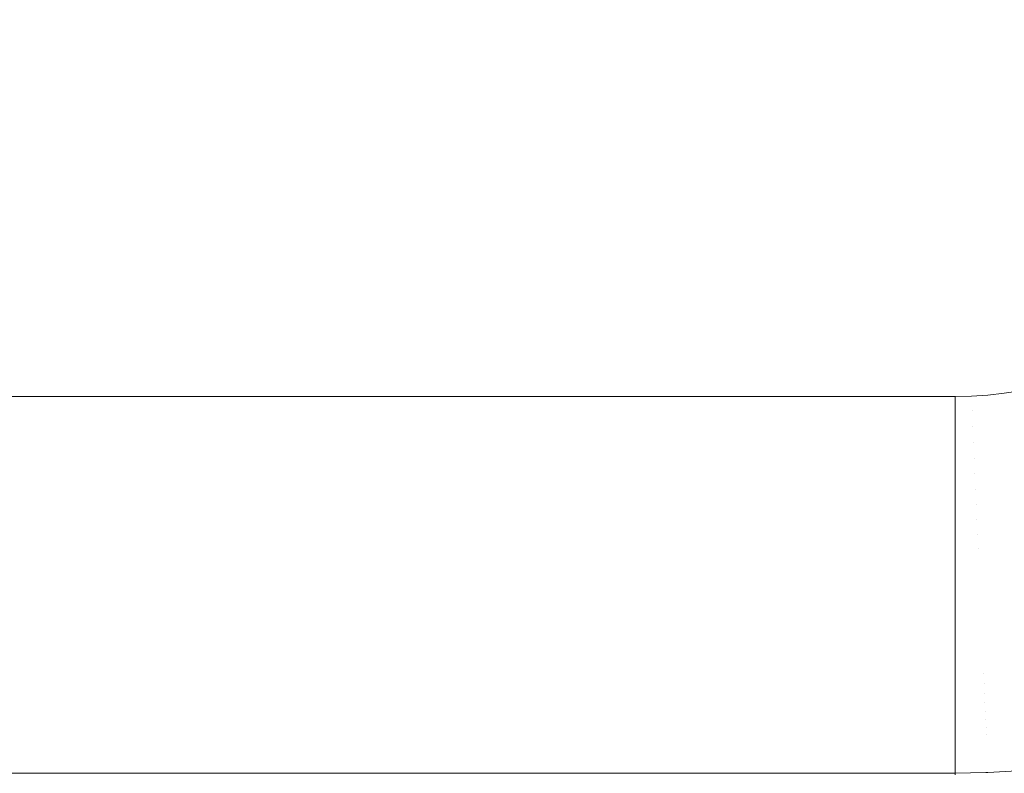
# Model space of a CAD drawing. Header units: centimetres. Extents: x -25.9 to 27.4, y -25.9 to -24.1.
# Tile 119 of 200: x 9.023 to 9.284, y -25.56 to -25.36. Entities that reach past the tile are written whole.
import ezdxf

# ---------------------------------------------------------------- set-up
doc = ezdxf.new("R2010")
doc.units = ezdxf.units.CM
doc.header["$LTSCALE"] = 2.54
doc.layers.add('Lucido design-1', color=7, linetype='Continuous')

# ---------------------------------------------------------------- blocks, each defined once
blk = doc.blocks.new('Gruppo-4-1')
at = {"color": 7, "linetype": 'Continuous', "lineweight": 9}
blk.add_3dface([(-25.82856, -24.16, 708.42071), (-25.82856, -25.76, 708.42071), (27.27144, -25.76, 708.42071), (27.27144, -24.16, 708.42071)], dxfattribs=at)
for points, invisible_edges in [([(-7.92856, -24.16, 708.02071), (9.37144, -24.16, 708.02071), (9.27144, -25.46, 708.02071), (-7.82856, -25.46, 708.02071)], 10), ([(9.27144, -25.46, 708.02071), (9.37144, -24.16, 708.02071), (9.37144, -25.36, 708.02071)], 9), ([(9.27144, -25.46, 708.02071), (9.37144, -25.36, 708.02071), (9.37134, -25.36436, 708.02071), (9.37106, -25.36872, 708.02071)], 9), ([(9.27144, -25.46, 708.02071), (9.37106, -25.36872, 708.02071), (9.37058, -25.37305, 708.02071), (9.36992, -25.37736, 708.02071)], 9), ([(9.36992, -25.37736, 708.02071), (9.36907, -25.38164, 708.02071), (9.27144, -25.46, 708.02071)], 10), ([(9.36907, -25.38164, 708.02071), (9.36803, -25.38588, 708.02071), (9.36681, -25.39007, 708.02071), (9.27144, -25.46, 708.02071)], 12), ([(9.27144, -25.46, 708.02071), (9.36681, -25.39007, 708.02071), (9.36541, -25.3942, 708.02071), (9.36383, -25.39827, 708.02071)], 9), ([(9.27144, -25.46, 708.02071), (9.36383, -25.39827, 708.02071), (9.36207, -25.40226, 708.02071), (9.36014, -25.40617, 708.02071)], 9), ([(9.27144, -25.46, 708.02071), (9.36014, -25.40617, 708.02071), (9.35804, -25.41, 708.02071)], 9), ([(9.35804, -25.41, 708.02071), (9.35578, -25.41373, 708.02071), (9.35335, -25.41736, 708.02071), (9.27144, -25.46, 708.02071)], 12), ([(9.35335, -25.41736, 708.02071), (9.35077, -25.42088, 708.02071), (9.34804, -25.42428, 708.02071), (9.27144, -25.46, 708.02071)], 12), ([(9.27144, -25.46, 708.02071), (9.34804, -25.42428, 708.02071), (9.34517, -25.42756, 708.02071), (9.34215, -25.43071, 708.02071)], 9), ([(9.34215, -25.43071, 708.02071), (9.339, -25.43373, 708.02071), (9.33572, -25.4366, 708.02071), (9.27144, -25.46, 708.02071)], 12), ([(9.27144, -25.46, 708.02071), (9.33572, -25.4366, 708.02071), (9.33231, -25.43934, 708.02071), (9.3288, -25.44192, 708.02071)], 9), ([(9.3288, -25.44192, 708.02071), (9.32517, -25.44434, 708.02071), (9.27144, -25.46, 708.02071)], 10), ([(9.32517, -25.44434, 708.02071), (9.32144, -25.4466, 708.02071), (9.31761, -25.4487, 708.02071), (9.27144, -25.46, 708.02071)], 12), ([(9.27144, -25.46, 708.02071), (9.31761, -25.4487, 708.02071), (9.3137, -25.45063, 708.02071)], 9), ([(9.3137, -25.45063, 708.02071), (9.30971, -25.45239, 708.02071), (9.30564, -25.45397, 708.02071), (9.27144, -25.46, 708.02071)], 12), ([(9.27144, -25.46, 708.02071), (9.30564, -25.45397, 708.02071), (9.30151, -25.45537, 708.02071), (9.29732, -25.45659, 708.02071)], 9), ([(9.27144, -25.46, 708.02071), (9.29732, -25.45659, 708.02071), (9.29308, -25.45763, 708.02071), (9.2888, -25.45848, 708.02071)], 9), ([(-7.82856, -25.46392, 708.02063), (-7.82856, -25.46, 708.02071), (9.27144, -25.46, 708.02071), (9.27144, -25.46392, 708.02063)], 8), ([(9.2888, -25.45848, 708.02071), (9.28449, -25.45914, 708.02071), (9.27144, -25.46, 708.02071)], 10), ([(9.28449, -25.45914, 708.02071), (9.28015, -25.45962, 708.02071), (9.2758, -25.4599, 708.02071), (9.27144, -25.46, 708.02071)], 8), ([(9.27597, -25.46382, 708.02063), (9.27144, -25.46392, 708.02063), (9.27144, -25.46, 708.02071), (9.2758, -25.4599, 708.02071)], 9), ([(9.2805, -25.46353, 708.02063), (9.27597, -25.46382, 708.02063), (9.2758, -25.4599, 708.02071), (9.28015, -25.45962, 708.02071)], 11), ([(9.285, -25.46303, 708.02063), (9.2805, -25.46353, 708.02063), (9.28015, -25.45962, 708.02071), (9.28449, -25.45914, 708.02071)], 11), ([(9.27144, -25.46392, 708.02063), (9.27144, -25.46436, 708.0206), (-7.82856, -25.46436, 708.0206), (-7.82856, -25.46392, 708.02063)], 10), ([(-7.82856, -25.46813, 708.02038), (-7.82856, -25.46436, 708.0206), (9.27144, -25.46436, 708.0206), (9.27144, -25.46813, 708.02038)], 10), ([(9.27597, -25.46382, 708.02063), (9.27615, -25.46802, 708.02038), (9.27144, -25.46813, 708.02038), (9.27144, -25.46436, 708.0206)], 11), ([(9.27144, -25.46436, 708.0206), (9.27144, -25.46392, 708.02063), (9.27597, -25.46382, 708.02063)], 10), ([(9.28086, -25.46771, 708.02038), (9.27615, -25.46802, 708.02038), (9.27597, -25.46382, 708.02063), (9.2805, -25.46353, 708.02063)], 15), ([(9.28555, -25.4672, 708.02038), (9.28086, -25.46771, 708.02038), (9.2805, -25.46353, 708.02063), (9.285, -25.46303, 708.02063)], 15), ([(9.27615, -25.46802, 708.02038), (9.27634, -25.47221, 708.01995), (9.27144, -25.47231, 708.01995), (9.27144, -25.46871, 708.02032)], 11), ([(9.27144, -25.46871, 708.02032), (9.27144, -25.46813, 708.02038), (9.27615, -25.46802, 708.02038)], 10), ([(9.28123, -25.47189, 708.01995), (9.27634, -25.47221, 708.01995), (9.27615, -25.46802, 708.02038), (9.28086, -25.46771, 708.02038)], 15), ([(9.2861, -25.47135, 708.01995), (9.28123, -25.47189, 708.01995), (9.28086, -25.46771, 708.02038), (9.28555, -25.4672, 708.02038)], 15), ([(9.27144, -25.46813, 708.02038), (9.27144, -25.46871, 708.02032), (-7.82856, -25.46871, 708.02032), (-7.82856, -25.46813, 708.02038)], 10), ([(-7.82856, -25.47231, 708.01995), (-7.82856, -25.46871, 708.02032), (9.27144, -25.46871, 708.02032), (9.27144, -25.47231, 708.01995)], 10), ([(9.27144, -25.47231, 708.01995), (9.27144, -25.47305, 708.01984), (-7.82856, -25.47305, 708.01984), (-7.82856, -25.47231, 708.01995)], 10), ([(-7.82856, -25.47647, 708.01934), (-7.82856, -25.47305, 708.01984), (9.27144, -25.47305, 708.01984), (9.27144, -25.47647, 708.01934)], 10), ([(9.27634, -25.47221, 708.01995), (9.27652, -25.47636, 708.01934), (9.27144, -25.47647, 708.01934), (9.27144, -25.47305, 708.01984)], 11), ([(9.27144, -25.47305, 708.01984), (9.27144, -25.47231, 708.01995), (9.27634, -25.47221, 708.01995)], 10), ([(9.28159, -25.47603, 708.01934), (9.27652, -25.47636, 708.01934), (9.27634, -25.47221, 708.01995), (9.28123, -25.47189, 708.01995)], 15), ([(9.28664, -25.47548, 708.01934), (9.28159, -25.47603, 708.01934), (9.28123, -25.47189, 708.01995), (9.2861, -25.47135, 708.01995)], 15), ([(9.28718, -25.47957, 708.01856), (9.28195, -25.48014, 708.01856), (9.28159, -25.47603, 708.01934), (9.28664, -25.47548, 708.01934)], 15), ([(9.27144, -25.47647, 708.01934), (9.27144, -25.47736, 708.01917), (-7.82856, -25.47736, 708.01917), (-7.82856, -25.47647, 708.01934)], 10), ([(-7.82856, -25.4806, 708.01856), (-7.82856, -25.47736, 708.01917), (9.27144, -25.47736, 708.01917), (9.27144, -25.4806, 708.01856)], 10), ([(9.27652, -25.47636, 708.01934), (9.2767, -25.48049, 708.01856), (9.27144, -25.4806, 708.01856), (9.27144, -25.47736, 708.01917)], 11), ([(9.27144, -25.47736, 708.01917), (9.27144, -25.47647, 708.01934), (9.27652, -25.47636, 708.01934)], 10), ([(9.28195, -25.48014, 708.01856), (9.2767, -25.48049, 708.01856), (9.27652, -25.47636, 708.01934), (9.28159, -25.47603, 708.01934)], 15), ([(9.27144, -25.4806, 708.01856), (9.27144, -25.48164, 708.01832), (-7.82856, -25.48164, 708.01832), (-7.82856, -25.4806, 708.01856)], 10), ([(9.2767, -25.48049, 708.01856), (9.27688, -25.48457, 708.01761), (9.27144, -25.48469, 708.01761), (9.27144, -25.48164, 708.01832)], 11), ([(9.27144, -25.48164, 708.01832), (9.27144, -25.4806, 708.01856), (9.2767, -25.48049, 708.01856)], 10), ([(9.28231, -25.48422, 708.01761), (9.27688, -25.48457, 708.01761), (9.2767, -25.48049, 708.01856), (9.28195, -25.48014, 708.01856)], 15), ([(9.28771, -25.48362, 708.01761), (9.28231, -25.48422, 708.01761), (9.28195, -25.48014, 708.01856), (9.28718, -25.47957, 708.01856)], 15), ([(-7.82856, -25.48469, 708.01761), (-7.82856, -25.48164, 708.01832), (9.27144, -25.48164, 708.01832), (9.27144, -25.48469, 708.01761)], 10), ([(9.28824, -25.48763, 708.01649), (9.28266, -25.48824, 708.01649), (9.28231, -25.48422, 708.01761), (9.28771, -25.48362, 708.01761)], 15), ([(9.27144, -25.48469, 708.01761), (9.27144, -25.48588, 708.01728), (-7.82856, -25.48588, 708.01728), (-7.82856, -25.48469, 708.01761)], 10), ([(-7.82856, -25.48873, 708.01649), (-7.82856, -25.48588, 708.01728), (9.27144, -25.48588, 708.01728), (9.27144, -25.48873, 708.01649)], 10), ([(9.27688, -25.48457, 708.01761), (9.27705, -25.48861, 708.01649), (9.27144, -25.48873, 708.01649), (9.27144, -25.48588, 708.01728)], 11), ([(9.27144, -25.48588, 708.01728), (9.27144, -25.48469, 708.01761), (9.27688, -25.48457, 708.01761)], 10), ([(9.28266, -25.48824, 708.01649), (9.27705, -25.48861, 708.01649), (9.27688, -25.48457, 708.01761), (9.28231, -25.48422, 708.01761)], 15), ([(9.27144, -25.48873, 708.01649), (9.27144, -25.49006, 708.01606), (-7.82856, -25.49006, 708.01606), (-7.82856, -25.48873, 708.01649)], 10), ([(9.27705, -25.48861, 708.01649), (9.27723, -25.49259, 708.01521), (9.27144, -25.49272, 708.01521), (9.27144, -25.49006, 708.01606)], 11), ([(9.27144, -25.49006, 708.01606), (9.27144, -25.48873, 708.01649), (9.27705, -25.48861, 708.01649)], 10), ([(9.28301, -25.49221, 708.01521), (9.27723, -25.49259, 708.01521), (9.27705, -25.48861, 708.01649), (9.28266, -25.48824, 708.01649)], 15), ([(9.28876, -25.49158, 708.01521), (9.28301, -25.49221, 708.01521), (9.28266, -25.48824, 708.01649), (9.28824, -25.48763, 708.01649)], 15), ([(-7.82856, -25.49272, 708.01521), (-7.82856, -25.49006, 708.01606), (9.27144, -25.49006, 708.01606), (9.27144, -25.49272, 708.01521)], 10), ([(9.28927, -25.49547, 708.01375), (9.28335, -25.49612, 708.01375), (9.28301, -25.49221, 708.01521), (9.28876, -25.49158, 708.01521)], 15), ([(9.27144, -25.49272, 708.01521), (9.27144, -25.49419, 708.01466), (-7.82856, -25.49419, 708.01466), (-7.82856, -25.49272, 708.01521)], 10), ([(9.27723, -25.49259, 708.01521), (9.2774, -25.49651, 708.01375), (9.27144, -25.49664, 708.01375), (9.27144, -25.49419, 708.01466)], 11), ([(9.27144, -25.49419, 708.01466), (9.27144, -25.49272, 708.01521), (9.27723, -25.49259, 708.01521)], 10), ([(9.28335, -25.49612, 708.01375), (9.2774, -25.49651, 708.01375), (9.27723, -25.49259, 708.01521), (9.28301, -25.49221, 708.01521)], 15), ([(-7.82856, -25.49664, 708.01375), (-7.82856, -25.49419, 708.01466), (9.27144, -25.49419, 708.01466), (9.27144, -25.49664, 708.01375)], 10), ([(9.27144, -25.49664, 708.01375), (9.27144, -25.49826, 708.01308), (-7.82856, -25.49826, 708.01308), (-7.82856, -25.49664, 708.01375)], 10), ([(9.2774, -25.49651, 708.01375), (9.27757, -25.50037, 708.01214), (9.27144, -25.5005, 708.01214), (9.27144, -25.49826, 708.01308)], 11), ([(9.27144, -25.49826, 708.01308), (9.27144, -25.49664, 708.01375), (9.2774, -25.49651, 708.01375)], 10), ([(9.28368, -25.49996, 708.01214), (9.27757, -25.50037, 708.01214), (9.2774, -25.49651, 708.01375), (9.28335, -25.49612, 708.01375)], 15), ([(9.28978, -25.4993, 708.01214), (9.28368, -25.49996, 708.01214), (9.28335, -25.49612, 708.01375), (9.28927, -25.49547, 708.01375)], 15), ([(-7.82856, -25.5005, 708.01214), (-7.82856, -25.49826, 708.01308), (9.27144, -25.49826, 708.01308), (9.27144, -25.5005, 708.01214)], 10), ([(9.29027, -25.50305, 708.01037), (9.28401, -25.50373, 708.01037), (9.28368, -25.49996, 708.01214), (9.28978, -25.4993, 708.01214)], 15), ([(9.27144, -25.5005, 708.01214), (9.27144, -25.50225, 708.01132), (-7.82856, -25.50225, 708.01132), (-7.82856, -25.5005, 708.01214)], 10), ([(9.27757, -25.50037, 708.01214), (9.27773, -25.50414, 708.01037), (9.27144, -25.50428, 708.01037), (9.27144, -25.50225, 708.01132)], 11), ([(9.27144, -25.50225, 708.01132), (9.27144, -25.5005, 708.01214), (9.27757, -25.50037, 708.01214)], 10), ([(9.28401, -25.50373, 708.01037), (9.27773, -25.50414, 708.01037), (9.27757, -25.50037, 708.01214), (9.28368, -25.49996, 708.01214)], 15), ([(-7.82856, -25.50428, 708.01037), (-7.82856, -25.50225, 708.01132), (9.27144, -25.50225, 708.01132), (9.27144, -25.50428, 708.01037)], 10), ([(9.27144, -25.50428, 708.01037), (9.27144, -25.50616, 708.00939), (-7.82856, -25.50616, 708.00939), (-7.82856, -25.50428, 708.01037)], 10), ([(9.27144, -25.50616, 708.00939), (9.27144, -25.50428, 708.01037), (9.27773, -25.50414, 708.01037), (9.27789, -25.50784, 708.00844)], 14), ([(9.28434, -25.50742, 708.00844), (9.27789, -25.50784, 708.00844), (9.27773, -25.50414, 708.01037), (9.28401, -25.50373, 708.01037)], 15), ([(9.29075, -25.50672, 708.00844), (9.28434, -25.50742, 708.00844), (9.28401, -25.50373, 708.01037), (9.29027, -25.50305, 708.01037)], 15), ([(-7.82856, -25.50798, 708.00844), (-7.82856, -25.50616, 708.00939), (9.27144, -25.50616, 708.00939), (9.27144, -25.50798, 708.00844)], 10), ([(9.27789, -25.50784, 708.00844), (9.27144, -25.50798, 708.00844), (9.27144, -25.50616, 708.00939)], 9), ([(9.29123, -25.5103, 708.00637), (9.28465, -25.51102, 708.00637), (9.28434, -25.50742, 708.00844), (9.29075, -25.50672, 708.00844)], 15), ([(9.27144, -25.50798, 708.00844), (9.27144, -25.50999, 708.00729), (-7.82856, -25.50999, 708.00729), (-7.82856, -25.50798, 708.00844)], 10), ([(9.27144, -25.50999, 708.00729), (9.27144, -25.50798, 708.00844), (9.27789, -25.50784, 708.00844), (9.27805, -25.51146, 708.00637)], 14), ([(9.28465, -25.51102, 708.00637), (9.27805, -25.51146, 708.00637), (9.27789, -25.50784, 708.00844), (9.28434, -25.50742, 708.00844)], 15), ([(-7.82856, -25.5116, 708.00637), (-7.82856, -25.50999, 708.00729), (9.27144, -25.50999, 708.00729), (9.27144, -25.5116, 708.00637)], 10), ([(9.27144, -25.5116, 708.00637), (9.27144, -25.51372, 708.00503), (-7.82856, -25.51372, 708.00503), (-7.82856, -25.5116, 708.00637)], 10), ([(9.27805, -25.51146, 708.00637), (9.27144, -25.5116, 708.00637), (9.27144, -25.50999, 708.00729)], 9), ([(9.27144, -25.51372, 708.00503), (9.27144, -25.5116, 708.00637), (9.27805, -25.51146, 708.00637), (9.2782, -25.51498, 708.00414)], 14), ([(9.28496, -25.51453, 708.00414), (9.2782, -25.51498, 708.00414), (9.27805, -25.51146, 708.00637), (9.28465, -25.51102, 708.00637)], 15), ([(-7.82856, -25.51512, 708.00414), (-7.82856, -25.51372, 708.00503), (9.27144, -25.51372, 708.00503), (9.27144, -25.51512, 708.00414)], 10), ([(9.2782, -25.51498, 708.00414), (9.27144, -25.51512, 708.00414), (9.27144, -25.51372, 708.00503)], 9), ([(9.27144, -25.51735, 708.00261), (9.27144, -25.51512, 708.00414), (9.2782, -25.51498, 708.00414), (9.27835, -25.5184, 708.00178)], 14), ([(9.28526, -25.51794, 708.00178), (9.27835, -25.5184, 708.00178), (9.2782, -25.51498, 708.00414), (9.28496, -25.51453, 708.00414)], 15), ([(9.27144, -25.51512, 708.00414), (9.27144, -25.51735, 708.00261), (-7.82856, -25.51735, 708.00261), (-7.82856, -25.51512, 708.00414)], 10), ([(-7.82856, -25.51855, 708.00178), (-7.82856, -25.51735, 708.00261), (9.27144, -25.51735, 708.00261), (9.27144, -25.51855, 708.00178)], 10), ([(9.27835, -25.5184, 708.00178), (9.27144, -25.51855, 708.00178), (9.27144, -25.51735, 708.00261)], 9), ([(9.27144, -25.51855, 708.00178), (9.27144, -25.52087, 708.00003), (-7.82856, -25.52087, 708.00003), (-7.82856, -25.51855, 708.00178)], 10), ([(9.27144, -25.52087, 708.00003), (9.27144, -25.51855, 708.00178), (9.27835, -25.5184, 708.00178), (9.2785, -25.52171, 707.99927)], 14), ([(9.28555, -25.52125, 707.99927), (9.2785, -25.52171, 707.99927), (9.27835, -25.5184, 708.00178), (9.28526, -25.51794, 708.00178)], 15), ([(-7.82856, -25.52187, 707.99927), (-7.82856, -25.52087, 708.00003), (9.27144, -25.52087, 708.00003), (9.27144, -25.52187, 707.99927)], 10), ([(9.27144, -25.52187, 707.99927), (9.27144, -25.52427, 707.9973), (-7.82856, -25.52427, 707.9973), (-7.82856, -25.52187, 707.99927)], 10), ([(9.2785, -25.52171, 707.99927), (9.27144, -25.52187, 707.99927), (9.27144, -25.52087, 708.00003)], 9), ([(9.27144, -25.52427, 707.9973), (9.27144, -25.52187, 707.99927), (9.2785, -25.52171, 707.99927), (9.27864, -25.52492, 707.99664)], 14), ([(9.28583, -25.52445, 707.99664), (9.27864, -25.52492, 707.99664), (9.2785, -25.52171, 707.99927), (9.28555, -25.52125, 707.99927)], 15), ([(-7.82856, -25.52508, 707.99664), (-7.82856, -25.52427, 707.9973), (9.27144, -25.52427, 707.9973), (9.27144, -25.52508, 707.99664)], 10), ([(9.27144, -25.52508, 707.99664), (9.27144, -25.52755, 707.99443), (-7.82856, -25.52755, 707.99443), (-7.82856, -25.52508, 707.99664)], 10), ([(9.27864, -25.52492, 707.99664), (9.27144, -25.52508, 707.99664), (9.27144, -25.52427, 707.9973)], 9), ([(9.27144, -25.52755, 707.99443), (9.27144, -25.52508, 707.99664), (9.27864, -25.52492, 707.99664), (9.27877, -25.52801, 707.99387)], 14), ([(9.2861, -25.52753, 707.99387), (9.27877, -25.52801, 707.99387), (9.27864, -25.52492, 707.99664), (9.28583, -25.52445, 707.99664)], 15), ([(-7.82856, -25.52817, 707.99387), (-7.82856, -25.52755, 707.99443), (9.27144, -25.52755, 707.99443), (9.27144, -25.52817, 707.99387)], 10), ([(9.27877, -25.52801, 707.99387), (9.27144, -25.52817, 707.99387), (9.27144, -25.52755, 707.99443)], 9), ([(9.27888, -25.53055, 707.99142), (9.27144, -25.53071, 707.99142), (9.27144, -25.52817, 707.99387), (9.27877, -25.52801, 707.99387)], 13), ([(9.28632, -25.53006, 707.99142), (9.27888, -25.53055, 707.99142), (9.27877, -25.52801, 707.99387), (9.2861, -25.52753, 707.99387)], 15), ([(9.27144, -25.52817, 707.99387), (9.27144, -25.53071, 707.99142), (-7.82856, -25.53071, 707.99142), (-7.82856, -25.52817, 707.99387)], 10), ([(-7.82856, -25.53358, 707.98843), (-7.82856, -25.53071, 707.99142), (9.27144, -25.53071, 707.99142), (9.27144, -25.53358, 707.98843)], 10), ([(9.27901, -25.53341, 707.98843), (9.27144, -25.53358, 707.98843), (9.27144, -25.53071, 707.99142), (9.27888, -25.53055, 707.99142)], 13), ([(9.28657, -25.53292, 707.98843), (9.27901, -25.53341, 707.98843), (9.27888, -25.53055, 707.99142), (9.28632, -25.53006, 707.99142)], 15), ([(9.28681, -25.53565, 707.98532), (9.27913, -25.53615, 707.98532), (9.27901, -25.53341, 707.98843), (9.28657, -25.53292, 707.98843)], 15), ([(9.27144, -25.53358, 707.98843), (9.27144, -25.53372, 707.98826), (-7.82856, -25.53372, 707.98826), (-7.82856, -25.53358, 707.98843)], 10), ([(-7.82856, -25.53632, 707.98532), (-7.82856, -25.53372, 707.98826), (9.27144, -25.53372, 707.98826), (9.27144, -25.53632, 707.98532)], 10), ([(9.27901, -25.53341, 707.98843), (9.27913, -25.53615, 707.98532), (9.27144, -25.53632, 707.98532), (9.27144, -25.53372, 707.98826)], 11), ([(9.27144, -25.53372, 707.98826), (9.27144, -25.53358, 707.98843), (9.27901, -25.53341, 707.98843)], 10), ([(9.28703, -25.53825, 707.98211), (9.27924, -25.53876, 707.98211), (9.27913, -25.53615, 707.98532), (9.28681, -25.53565, 707.98532)], 15), ([(9.27144, -25.53632, 707.98532), (9.27144, -25.5366, 707.98498), (-7.82856, -25.5366, 707.98498), (-7.82856, -25.53632, 707.98532)], 10), ([(-7.82856, -25.53893, 707.98211), (-7.82856, -25.5366, 707.98498), (9.27144, -25.5366, 707.98498), (9.27144, -25.53893, 707.98211)], 10), ([(9.27913, -25.53615, 707.98532), (9.27924, -25.53876, 707.98211), (9.27144, -25.53893, 707.98211), (9.27144, -25.5366, 707.98498)], 11), ([(9.27144, -25.5366, 707.98498), (9.27144, -25.53632, 707.98532), (9.27913, -25.53615, 707.98532)], 10), ([(9.28725, -25.54071, 707.9788), (9.27935, -25.54123, 707.9788), (9.27924, -25.53876, 707.98211), (9.28703, -25.53825, 707.98211)], 15), ([(9.27144, -25.53893, 707.98211), (9.27144, -25.53933, 707.98158), (-7.82856, -25.53933, 707.98158), (-7.82856, -25.53893, 707.98211)], 10), ([(-7.82856, -25.5414, 707.9788), (-7.82856, -25.53933, 707.98158), (9.27144, -25.53933, 707.98158), (9.27144, -25.5414, 707.9788)], 10), ([(9.27924, -25.53876, 707.98211), (9.27935, -25.54123, 707.9788), (9.27144, -25.5414, 707.9788), (9.27144, -25.53933, 707.98158)], 11), ([(9.27144, -25.53933, 707.98158), (9.27144, -25.53893, 707.98211), (9.27924, -25.53876, 707.98211)], 10), ([(9.28745, -25.54303, 707.97539), (9.27945, -25.54355, 707.97539), (9.27935, -25.54123, 707.9788), (9.28725, -25.54071, 707.9788)], 15), ([(9.27144, -25.5414, 707.9788), (9.27144, -25.5419, 707.97806), (-7.82856, -25.5419, 707.97806), (-7.82856, -25.5414, 707.9788)], 10), ([(-7.82856, -25.54373, 707.97539), (-7.82856, -25.5419, 707.97806), (9.27144, -25.5419, 707.97806), (9.27144, -25.54373, 707.97539)], 10), ([(9.27144, -25.54373, 707.97539), (9.27144, -25.54432, 707.97443), (-7.82856, -25.54432, 707.97443), (-7.82856, -25.54373, 707.97539)], 10), ([(9.27935, -25.54123, 707.9788), (9.27945, -25.54355, 707.97539), (9.27144, -25.54373, 707.97539), (9.27144, -25.5419, 707.97806)], 11), ([(9.27144, -25.5419, 707.97806), (9.27144, -25.5414, 707.9788), (9.27935, -25.54123, 707.9788)], 10), ([(9.27945, -25.54355, 707.97539), (9.27955, -25.54574, 707.97188), (9.27144, -25.54591, 707.97188), (9.27144, -25.54432, 707.97443)], 11), ([(9.27144, -25.54432, 707.97443), (9.27144, -25.54373, 707.97539), (9.27945, -25.54355, 707.97539)], 10), ([(9.28764, -25.54521, 707.97188), (9.27955, -25.54574, 707.97188), (9.27945, -25.54355, 707.97539), (9.28745, -25.54303, 707.97539)], 15), ([(-7.82856, -25.54591, 707.97188), (-7.82856, -25.54432, 707.97443), (9.27144, -25.54432, 707.97443), (9.27144, -25.54591, 707.97188)], 10), ([(9.27144, -25.54591, 707.97188), (9.27144, -25.54659, 707.9707), (-7.82856, -25.54659, 707.9707), (-7.82856, -25.54591, 707.97188)], 10), ([(9.27955, -25.54574, 707.97188), (9.27964, -25.54777, 707.9683), (9.27144, -25.54795, 707.9683), (9.27144, -25.54659, 707.9707)], 11), ([(9.27144, -25.54659, 707.9707), (9.27144, -25.54591, 707.97188), (9.27955, -25.54574, 707.97188)], 10), ([(9.28782, -25.54723, 707.9683), (9.27964, -25.54777, 707.9683), (9.27955, -25.54574, 707.97188), (9.28764, -25.54521, 707.97188)], 15), ([(-7.82856, -25.54795, 707.9683), (-7.82856, -25.54659, 707.9707), (9.27144, -25.54659, 707.9707), (9.27144, -25.54795, 707.9683)], 10), ([(9.27144, -25.54795, 707.9683), (9.27144, -25.54868, 707.96687), (-7.82856, -25.54868, 707.96687), (-7.82856, -25.54795, 707.9683)], 10), ([(-7.82856, -25.54984, 707.96464), (-7.82856, -25.54868, 707.96687), (9.27144, -25.54868, 707.96687), (9.27144, -25.54984, 707.96464)], 10), ([(9.27964, -25.54777, 707.9683), (9.27972, -25.54965, 707.96464), (9.27144, -25.54984, 707.96464), (9.27144, -25.54868, 707.96687)], 11), ([(9.27144, -25.54868, 707.96687), (9.27144, -25.54795, 707.9683), (9.27964, -25.54777, 707.9683)], 10), ([(9.28798, -25.54911, 707.96464), (9.27972, -25.54965, 707.96464), (9.27964, -25.54777, 707.9683), (9.28782, -25.54723, 707.9683)], 15), ([(9.27144, -25.54984, 707.96464), (9.27144, -25.55061, 707.96296), (-7.82856, -25.55061, 707.96296), (-7.82856, -25.54984, 707.96464)], 10), ([(-7.82856, -25.55157, 707.9609), (-7.82856, -25.55061, 707.96296), (9.27144, -25.55061, 707.96296), (9.27144, -25.55157, 707.9609)], 10), ([(9.27144, -25.55157, 707.9609), (9.27144, -25.55237, 707.95897), (-7.82856, -25.55237, 707.95897), (-7.82856, -25.55157, 707.9609)], 10), ([(9.27972, -25.54965, 707.96464), (9.27979, -25.55138, 707.9609), (9.27144, -25.55157, 707.9609), (9.27144, -25.55061, 707.96296)], 11), ([(9.27144, -25.55061, 707.96296), (9.27144, -25.54984, 707.96464), (9.27972, -25.54965, 707.96464)], 10), ([(9.27144, -25.55237, 707.95897), (9.27144, -25.55157, 707.9609), (9.27979, -25.55138, 707.9609), (9.27986, -25.55296, 707.9571)], 14), ([(9.28813, -25.55084, 707.9609), (9.27979, -25.55138, 707.9609), (9.27972, -25.54965, 707.96464), (9.28798, -25.54911, 707.96464)], 15), ([(9.28827, -25.55241, 707.9571), (9.27986, -25.55296, 707.9571), (9.27979, -25.55138, 707.9609), (9.28813, -25.55084, 707.9609)], 15), ([(-7.82856, -25.55314, 707.9571), (-7.82856, -25.55237, 707.95897), (9.27144, -25.55237, 707.95897), (9.27144, -25.55314, 707.9571)], 10), ([(9.27144, -25.55314, 707.9571), (9.27144, -25.55395, 707.9549), (-7.82856, -25.55395, 707.9549), (-7.82856, -25.55314, 707.9571)], 10), ([(-7.82856, -25.55456, 707.95325), (-7.82856, -25.55395, 707.9549), (9.27144, -25.55395, 707.9549), (9.27144, -25.55456, 707.95325)], 10), ([(9.27986, -25.55296, 707.9571), (9.27144, -25.55314, 707.9571), (9.27144, -25.55237, 707.95897)], 9), ([(9.27144, -25.55395, 707.9549), (9.27144, -25.55314, 707.9571), (9.27986, -25.55296, 707.9571), (9.27993, -25.55437, 707.95325)], 14), ([(9.27993, -25.55437, 707.95325), (9.27144, -25.55456, 707.95325), (9.27144, -25.55395, 707.9549)], 9), ([(9.2884, -25.55382, 707.95325), (9.27993, -25.55437, 707.95325), (9.27986, -25.55296, 707.9571), (9.28827, -25.55241, 707.9571)], 15), ([(9.2885, -25.55507, 707.94934), (9.27998, -25.55563, 707.94934), (9.27993, -25.55437, 707.95325), (9.2884, -25.55382, 707.95325)], 15), ([(9.27144, -25.55456, 707.95325), (9.27144, -25.55535, 707.95077), (-7.82856, -25.55535, 707.95077), (-7.82856, -25.55456, 707.95325)], 10), ([(-7.82856, -25.55581, 707.94934), (-7.82856, -25.55535, 707.95077), (9.27144, -25.55535, 707.95077), (9.27144, -25.55581, 707.94934)], 10), ([(9.27144, -25.55581, 707.94934), (9.27144, -25.55658, 707.94659), (-7.82856, -25.55658, 707.94659), (-7.82856, -25.55581, 707.94934)], 10), ([(-7.82856, -25.55691, 707.94538), (-7.82856, -25.55658, 707.94659), (9.27144, -25.55658, 707.94659), (9.27144, -25.55691, 707.94538)], 10), ([(9.27144, -25.55535, 707.95077), (9.27144, -25.55456, 707.95325), (9.27993, -25.55437, 707.95325), (9.27998, -25.55563, 707.94934)], 14), ([(9.27998, -25.55563, 707.94934), (9.27144, -25.55581, 707.94934), (9.27144, -25.55535, 707.95077)], 9), ([(9.27144, -25.55658, 707.94659), (9.27144, -25.55581, 707.94934), (9.27998, -25.55563, 707.94934), (9.28003, -25.55672, 707.94538)], 14), ([(9.28003, -25.55672, 707.94538), (9.27144, -25.55691, 707.94538), (9.27144, -25.55658, 707.94659)], 9), ([(9.27144, -25.55761, 707.94235), (9.27144, -25.55691, 707.94538), (9.28003, -25.55672, 707.94538), (9.28007, -25.55765, 707.94139)], 14), ([(9.2886, -25.55616, 707.94538), (9.28003, -25.55672, 707.94538), (9.27998, -25.55563, 707.94934), (9.2885, -25.55507, 707.94934)], 15), ([(9.28868, -25.55708, 707.94139), (9.28007, -25.55765, 707.94139), (9.28003, -25.55672, 707.94538), (9.2886, -25.55616, 707.94538)], 15), ([(9.27144, -25.55691, 707.94538), (9.27144, -25.55761, 707.94235), (-7.82856, -25.55761, 707.94235), (-7.82856, -25.55691, 707.94538)], 10), ([(-7.82856, -25.55784, 707.94139), (-7.82856, -25.55761, 707.94235), (9.27144, -25.55761, 707.94235), (9.27144, -25.55784, 707.94139)], 10), ([(9.27144, -25.55784, 707.94139), (9.27144, -25.55847, 707.93807), (-7.82856, -25.55847, 707.93807), (-7.82856, -25.55784, 707.94139)], 10), ([(-7.82856, -25.5586, 707.93737), (-7.82856, -25.55847, 707.93807), (9.27144, -25.55847, 707.93807), (9.27144, -25.5586, 707.93737)], 10), ([(9.27144, -25.5586, 707.93737), (9.27144, -25.55914, 707.93376), (-7.82856, -25.55914, 707.93376), (-7.82856, -25.5586, 707.93737)], 10), ([(-7.82856, -25.5592, 707.93332), (-7.82856, -25.55914, 707.93376), (9.27144, -25.55914, 707.93376), (9.27144, -25.5592, 707.93332)], 10), ([(9.27144, -25.5592, 707.93332), (9.27144, -25.55962, 707.92942), (-7.82856, -25.55962, 707.92942), (-7.82856, -25.5592, 707.93332)], 10), ([(9.28007, -25.55765, 707.94139), (9.27144, -25.55784, 707.94139), (9.27144, -25.55761, 707.94235)], 9), ([(9.27144, -25.55847, 707.93807), (9.27144, -25.55784, 707.94139), (9.28007, -25.55765, 707.94139), (9.2801, -25.55841, 707.93737)], 14), ([(9.2801, -25.55841, 707.93737), (9.27144, -25.5586, 707.93737), (9.27144, -25.55847, 707.93807)], 9), ([(9.27144, -25.55914, 707.93376), (9.27144, -25.5586, 707.93737), (9.2801, -25.55841, 707.93737), (9.28013, -25.55901, 707.93332)], 14), ([(9.28013, -25.55901, 707.93332), (9.27144, -25.5592, 707.93332), (9.27144, -25.55914, 707.93376)], 9), ([(9.27144, -25.55962, 707.92942), (9.27144, -25.5592, 707.93332), (9.28013, -25.55901, 707.93332), (9.28015, -25.55944, 707.92926)], 14), ([(9.28015, -25.55944, 707.92926), (9.27144, -25.55963, 707.92926), (9.27144, -25.55962, 707.92942)], 9), ([(9.28016, -25.55971, 707.92518), (9.27144, -25.5599, 707.92518), (9.27144, -25.55963, 707.92926), (9.28015, -25.55944, 707.92926)], 13), ([(9.28875, -25.55785, 707.93737), (9.2801, -25.55841, 707.93737), (9.28007, -25.55765, 707.94139), (9.28868, -25.55708, 707.94139)], 15), ([(9.2888, -25.55844, 707.93332), (9.28013, -25.55901, 707.93332), (9.2801, -25.55841, 707.93737), (9.28875, -25.55785, 707.93737)], 15), ([(9.28884, -25.55887, 707.92926), (9.28015, -25.55944, 707.92926), (9.28013, -25.55901, 707.93332), (9.2888, -25.55844, 707.93332)], 15), ([(9.28886, -25.55914, 707.92518), (9.28016, -25.55971, 707.92518), (9.28015, -25.55944, 707.92926), (9.28884, -25.55887, 707.92926)], 15), ([(9.28887, -25.55924, 707.92125), (9.28016, -25.55981, 707.92125), (9.28016, -25.55971, 707.92518), (9.28886, -25.55914, 707.92518)], 15), ([(9.28792, -25.5593, 707.92071), (9.28016, -25.55981, 707.92071), (9.28016, -25.55981, 707.92125), (9.28887, -25.55924, 707.92125)], 14), ([(9.28887, -25.55926, 707.71874), (9.28016, -25.55983, 707.71874), (9.28016, -25.55981, 707.72071), (9.28792, -25.5593, 707.72071)], 11), ([(9.28889, -25.55942, 707.71475), (9.28017, -25.55999, 707.71475), (9.28016, -25.55983, 707.71874), (9.28887, -25.55926, 707.71874)], 15), ([(9.28016, -25.55981, 707.92071), (9.28792, -25.5593, 707.92071), (9.28792, -25.5593, 707.72071), (9.28016, -25.55981, 707.72071)], 10), ([(9.28891, -25.55973, 707.71076), (9.28018, -25.5603, 707.71076), (9.28017, -25.55999, 707.71475), (9.28889, -25.55942, 707.71475)], 15), ([(-7.82856, -25.55963, 707.92926), (-7.82856, -25.55962, 707.92942), (9.27144, -25.55962, 707.92942), (9.27144, -25.55963, 707.92926)], 10), ([(9.27144, -25.55963, 707.92926), (9.27144, -25.5599, 707.92518), (-7.82856, -25.5599, 707.92518), (-7.82856, -25.55963, 707.92926)], 10), ([(-7.82856, -25.56, 707.92125), (-7.82856, -25.5599, 707.92507), (9.27144, -25.5599, 707.92507), (9.27144, -25.56, 707.92125)], 10), ([(9.27144, -25.5599, 707.92518), (9.27144, -25.5599, 707.92507), (-7.82856, -25.5599, 707.92507), (-7.82856, -25.5599, 707.92518)], 10), ([(9.27144, -25.56, 707.92125), (9.27144, -25.56, 707.92071), (-7.82856, -25.56, 707.92071), (-7.82856, -25.56, 707.92125)], 8), ([(9.28016, -25.55971, 707.92518), (9.28016, -25.55981, 707.92125), (9.27144, -25.56, 707.92125), (9.27144, -25.5599, 707.92507)], 11), ([(9.27144, -25.5599, 707.92507), (9.27144, -25.5599, 707.92518), (9.28016, -25.55971, 707.92518)], 10), ([(9.27963, -25.55982, 707.92071), (9.27144, -25.56, 707.92071), (9.27144, -25.56, 707.92125), (9.28016, -25.55981, 707.92125)], 12), ([(9.28016, -25.55983, 707.71874), (9.27144, -25.56002, 707.71874), (9.27144, -25.56, 707.72071), (9.27963, -25.55982, 707.72071)], 9), ([(9.27144, -25.56, 707.72071), (9.27144, -25.56, 707.92071), (9.27963, -25.55982, 707.92071), (9.27963, -25.55982, 707.72071)], 4), ([(9.27144, -25.56011, 707.71635), (9.27144, -25.56002, 707.71874), (9.28016, -25.55983, 707.71874), (9.28017, -25.55999, 707.71475)], 14), ([(9.28017, -25.55999, 707.71475), (9.27144, -25.56018, 707.71475), (9.27144, -25.56011, 707.71635)], 9), ([(9.27144, -25.5604, 707.71199), (9.27144, -25.56018, 707.71475), (9.28017, -25.55999, 707.71475), (9.28018, -25.5603, 707.71076)], 14), ([(9.27963, -25.55982, 707.72071), (9.28016, -25.55981, 707.72071), (9.28016, -25.55983, 707.71874)], 10), ([(9.28016, -25.55981, 707.72071), (9.27963, -25.55982, 707.72071), (9.27963, -25.55982, 707.92071), (9.28016, -25.55981, 707.92071)], 10), ([(9.28016, -25.55981, 707.92125), (9.28016, -25.55981, 707.92071), (9.27963, -25.55982, 707.92071)], 9), ([(9.28895, -25.56021, 707.70679), (9.2802, -25.56078, 707.70679), (9.28018, -25.5603, 707.71076), (9.28891, -25.55973, 707.71076)], 15)]:
    blk.add_3dface(points, dxfattribs=dict(at, invisible_edges=invisible_edges))

msp = doc.modelspace()

# ---------------------------------------------------------------- block references
at = {"layer": 'Lucido design-1', "color": 7}
msp.add_blockref('Gruppo-4-1', (0, 0), dxfattribs=at)

doc.saveas('drawing.dxf')
